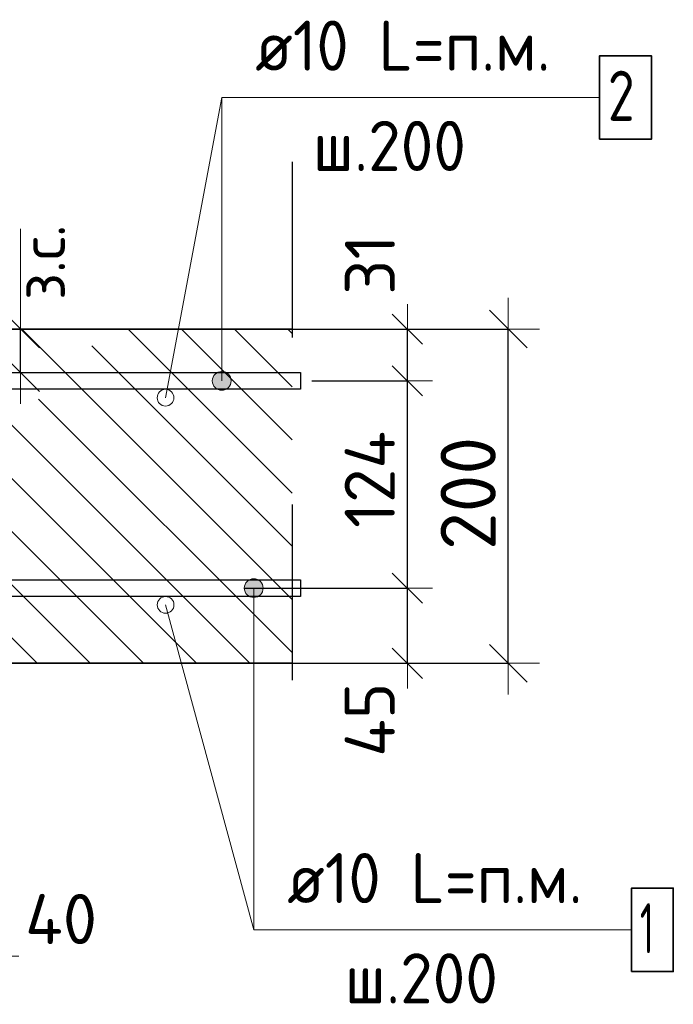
# Model space of a CAD drawing. Header units: metres. Extents: x -38 to 89, y -15 to 21.
# Tile 100 of 129: x 72.637 to 73.028, y 2.848 to 3.437. Entities that reach past the tile are written whole.
import ezdxf

# ---------------------------------------------------------------- set-up
doc = ezdxf.new("R2010")
doc.units = ezdxf.units.M
doc.header["$PDMODE"] = 65
doc.linetypes.add('______4', pattern=[0.135, 0.105, -0.03])
for name, color, linetype, lineweight in [('XR$6$Арм. стержнями верхней зоны', 180, 'Continuous', 35), ('XR$6$Арм. стержнями нижней зоны', 180, 'Continuous', 35), ('XR$6$Арм.стержн. Арматура края', 96, 'Continuous', 35), ('XR$6$Размерная линия (1)', 7, 'Continuous', 13), ('XR$6$Размерная линия_ общее', 7, 'Continuous', 13)]:
    doc.layers.add(name, color=color, linetype=linetype, lineweight=lineweight)
doc.styles.add('ISOCPEUR', font='txt')
doc.dimstyles.new('DIMSTYLE_11', dxfattribs={"dimtxt": 0.033, "dimasz": 0.0375, "dimexe": 0, "dimexo": 0, "dimgap": 0.0165, "dimtad": 2, "dimdec": 0, "dimlfac": 1000, "dimrnd": 1, "dimzin": 12, "dimdsep": 46, "dimtxsty": 'ISOCPEUR', "dimblk1": 'ALL_ML_STRICH', "dimblk2": 'ALL_ML_STRICH', "dimsah": 1, "dimcen": 0, "dimclrd": 7, "dimclre": 256, "dimclrt": 7, "dimadec": 0, "dimazin": 0, "dimtfac": 1, "dimtdec": 0, "dimtix": 1, "dimtmove": 2, "dimatfit": 3, "dimfxl": 0, "dimtzin": 0, "dimlwd": 0, "dimlwe": -3, "dimarcsym": 0})
doc.dimstyles.new('DIMSTYLE_18', dxfattribs={"dimtxt": 0.033, "dimasz": 0.0375, "dimexe": 0, "dimexo": 0, "dimgap": 0.0165, "dimtad": 2, "dimdec": 0, "dimlfac": 1000, "dimrnd": 1, "dimzin": 12, "dimdsep": 46, "dimtxsty": 'ISOCPEUR', "dimblk1": 'ALL_ML_STRICH', "dimblk2": 'ALL_ML_STRICH', "dimsah": 1, "dimcen": 0, "dimclrd": 7, "dimclre": 256, "dimclrt": 7, "dimadec": 0, "dimazin": 0, "dimtfac": 1, "dimtdec": 0, "dimtix": 1, "dimtmove": 2, "dimatfit": 3, "dimfxl": 0, "dimtvp": 1.2, "dimtzin": 0, "dimlwd": 0, "dimlwe": -3, "dimarcsym": 0})
doc.dimstyles.new('DIMSTYLE_19', dxfattribs={"dimtxt": 0.03, "dimasz": 0.03, "dimexe": 0, "dimexo": 0, "dimgap": 0.015, "dimtad": 2, "dimdec": 0, "dimlfac": 1000, "dimrnd": 1, "dimzin": 12, "dimdsep": 46, "dimtxsty": 'ISOCPEUR', "dimblk1": 'ALL_ML_STRICH', "dimblk2": 'ALL_ML_STRICH', "dimsah": 1, "dimcen": 0, "dimclrd": 7, "dimclre": 256, "dimclrt": 7, "dimadec": 0, "dimazin": 0, "dimtfac": 1, "dimtdec": 0, "dimtix": 1, "dimtmove": 2, "dimatfit": 3, "dimfxl": 0, "dimtzin": 0, "dimlwd": 0, "dimlwe": -3, "dimarcsym": 0})
doc.dimstyles.new('DIMSTYLE_21', dxfattribs={"dimtxt": 0.03, "dimasz": 0.03, "dimexe": 0, "dimexo": 0, "dimgap": 0.015, "dimtad": 2, "dimdec": 0, "dimlfac": 1000, "dimrnd": 1, "dimzin": 12, "dimdsep": 46, "dimtxsty": 'ISOCPEUR', "dimblk1": 'ALL_ML_STRICH', "dimblk2": 'ALL_ML_STRICH', "dimsah": 1, "dimcen": 0, "dimclrd": 7, "dimclre": 256, "dimclrt": 7, "dimadec": 0, "dimazin": 0, "dimtfac": 1, "dimtdec": 0, "dimtix": 1, "dimtmove": 2, "dimatfit": 3, "dimfxl": 0, "dimtvp": 1.2, "dimtzin": 0, "dimlwd": 0, "dimlwe": -3, "dimarcsym": 0})
doc.dimstyles.new('DIMSTYLE_28', dxfattribs={"dimtxt": 0.03, "dimasz": 0.03, "dimexe": 0, "dimexo": 0, "dimgap": 0.015, "dimtad": 2, "dimdec": 0, "dimlfac": 1000, "dimrnd": 5, "dimzin": 12, "dimdsep": 46, "dimtxsty": 'ISOCPEUR', "dimblk1": 'ALL_ML_STRICH', "dimblk2": 'ALL_ML_STRICH', "dimsah": 1, "dimcen": 0, "dimclrd": 7, "dimclre": 256, "dimclrt": 7, "dimadec": 0, "dimazin": 0, "dimtfac": 1, "dimtdec": 0, "dimtix": 1, "dimtmove": 2, "dimatfit": 3, "dimfxl": 0, "dimtvp": 1.2, "dimtzin": 0, "dimlwd": 0, "dimlwe": -3, "dimarcsym": 0})

# ---------------------------------------------------------------- blocks, each defined once
blk = doc.blocks.new('ALL_ML_STRICH')
at = {"color": 0, "linetype": 'ByBlock', "lineweight": -2}
for p, q in [((0, -0.5), (0, 0.5)), ((-0.3, -0.3), (0.3, 0.3)), ((-1, 0), (0.5, 0))]:
    blk.add_line(p, q, dxfattribs=at)
blk = doc.blocks.new('*D862')
at = {"layer": 'DEFPOINTS', "color": 7, "linetype": 'Continuous', "lineweight": 13, "transparency": 33554687}
for p in [(72.58136, 2.99213), (72.62132, 2.95213), (72.58136, 2.87689)]:
    blk.add_point(p, dxfattribs=at)
at = {"layer": 'XR$6$Размерная линия (1)', "color": 9, "linetype": 'Continuous', "lineweight": -2, "true_color": 0xc7c7c7, "transparency": 33554687}
for p, q in [((72.58136, 2.97213), (72.58136, 2.87689)), ((72.62132, 2.93213), (72.62132, 2.87689))]:
    blk.add_line(p, q, dxfattribs=at)
at = {"layer": 'XR$6$Размерная линия (1)', "color": 7, "linetype": 'Continuous', "lineweight": -2, "transparency": 33554687}
blk.add_line((72.58136, 2.87689), (72.62132, 2.87689), dxfattribs=at)
at = {"layer": 'XR$6$Размерная линия (1)', "color": 7, "linetype": 'Continuous', "lineweight": 13, "transparency": 33554687, "xscale": 0.03, "yscale": 0.03, "zscale": 0.03, "rotation": 180}
blk.add_blockref('ALL_ML_STRICH', (72.58136, 2.87689), dxfattribs=at)
at = {"layer": 'XR$6$Размерная линия (1)', "color": 7, "linetype": 'Continuous', "lineweight": 13, "transparency": 33554687, "xscale": 0.03, "yscale": 0.03, "zscale": 0.03}
blk.add_blockref('ALL_ML_STRICH', (72.62132, 2.87689), dxfattribs=at)
at = {"layer": 'XR$6$Размерная линия (1)', "color": 7, "linetype": 'Continuous', "lineweight": 13, "transparency": 33554687, "insert": (72.66166, 2.89909), "char_height": 0.03, "width": 0.06, "attachment_point": 5, "style": 'ISOCPEUR'}
blk.add_mtext('\\A1;{40}', dxfattribs=at)
blk = doc.blocks.new('*D869')
at = {"layer": 'DEFPOINTS', "color": 7, "linetype": 'Continuous', "lineweight": 13, "transparency": 33554687}
for p in [(72.59748, 3.25213), (72.59748, 3.22613), (72.63747, 3.22613)]:
    blk.add_point(p, dxfattribs=at)
at = {"layer": 'XR$6$Размерная линия_ общее', "color": 253, "linetype": 'Continuous', "lineweight": -2, "true_color": 0xa0a0a0, "transparency": 33554687}
for p, q in [((72.61748, 3.25213), (72.63747, 3.25213)), ((72.61748, 3.22613), (72.63747, 3.22613))]:
    blk.add_line(p, q, dxfattribs=at)
at = {"layer": 'XR$6$Размерная линия_ общее', "color": 7, "linetype": 'Continuous', "lineweight": -2, "transparency": 33554687}
blk.add_line((72.63747, 3.22613), (72.63747, 3.25213), dxfattribs=at)
at = {"layer": 'XR$6$Размерная линия_ общее', "color": 7, "linetype": 'Continuous', "lineweight": 13, "transparency": 33554687, "xscale": 0.0375, "yscale": 0.0375, "zscale": 0.0375}
for p, rotation in [((72.63747, 3.25213), 90), ((72.63747, 3.22613), 270)]:
    blk.add_blockref('ALL_ML_STRICH', p, dxfattribs=dict(at, rotation=rotation))
at = {"layer": 'XR$6$Размерная линия_ общее', "color": 7, "linetype": 'Continuous', "lineweight": 13, "transparency": 33554687, "insert": (72.637, 3.26949), "char_height": 0.027, "width": 0.00135, "attachment_point": 1, "rotation": 90, "line_spacing_factor": 0.60241, "style": 'ISOCPEUR'}
blk.add_mtext('з.с.', dxfattribs=at)
at = {"layer": 'XR$6$Размерная линия_ общее', "color": 7, "linetype": 'Continuous', "lineweight": 13, "transparency": 33554687, "insert": (72.61347, 3.28985), "char_height": 0.033, "width": 0.066, "attachment_point": 5, "rotation": 90, "style": 'ISOCPEUR'}
blk.add_mtext('\\A1;{26}', dxfattribs=at)
blk = doc.blocks.new('*D872')
at = {"layer": 'DEFPOINTS', "color": 7, "linetype": 'Continuous', "lineweight": 13, "transparency": 33554687}
for p in [(72.51124, 3.32587), (72.51124, 3.21713), (72.56632, 3.21713)]:
    blk.add_point(p, dxfattribs=at)
at = {"layer": 'XR$6$Размерная линия (1)', "color": 9, "linetype": 'Continuous', "lineweight": -2, "true_color": 0xc7c7c7, "transparency": 33554687}
for p, q in [((72.51124, 3.23713), (72.51124, 3.32587)), ((72.56632, 3.23713), (72.56632, 3.32587))]:
    blk.add_line(p, q, dxfattribs=at)
at = {"layer": 'XR$6$Размерная линия (1)', "color": 7, "linetype": 'Continuous', "lineweight": -2, "transparency": 33554687}
blk.add_line((72.51124, 3.32587), (72.56632, 3.32587), dxfattribs=at)
at = {"layer": 'XR$6$Размерная линия (1)', "color": 7, "linetype": 'Continuous', "lineweight": 13, "transparency": 33554687, "xscale": 0.03, "yscale": 0.03, "zscale": 0.03, "rotation": 180}
blk.add_blockref('ALL_ML_STRICH', (72.51124, 3.32587), dxfattribs=at)
at = {"layer": 'XR$6$Размерная линия (1)', "color": 7, "linetype": 'Continuous', "lineweight": 13, "transparency": 33554687, "xscale": 0.03, "yscale": 0.03, "zscale": 0.03}
blk.add_blockref('ALL_ML_STRICH', (72.56632, 3.32587), dxfattribs=at)
at = {"layer": 'XR$6$Размерная линия (1)', "color": 7, "linetype": 'Continuous', "lineweight": 13, "transparency": 33554687, "insert": (72.61293, 3.34855), "char_height": 0.03, "width": 0.06, "attachment_point": 5, "style": 'ISOCPEUR'}
blk.add_mtext('\\A1;{55}', dxfattribs=at)
blk = doc.blocks.new('*D908')
at = {"layer": 'DEFPOINTS', "color": 7, "linetype": 'Continuous', "lineweight": 13, "transparency": 33554687}
for p in [(72.7476, 3.25213), (72.7476, 3.05213), (72.92915, 3.05213)]:
    blk.add_point(p, dxfattribs=at)
at = {"layer": 'XR$6$Размерная линия_ общее', "color": 253, "linetype": 'Continuous', "lineweight": -2, "true_color": 0xa0a0a0, "transparency": 33554687}
for p, q in [((72.7676, 3.25213), (72.92915, 3.25213)), ((72.7676, 3.05213), (72.92915, 3.05213))]:
    blk.add_line(p, q, dxfattribs=at)
at = {"layer": 'XR$6$Размерная линия_ общее', "color": 7, "linetype": 'Continuous', "lineweight": -2, "transparency": 33554687}
blk.add_line((72.92915, 3.05213), (72.92915, 3.25213), dxfattribs=at)
at = {"layer": 'XR$6$Размерная линия_ общее', "color": 7, "linetype": 'Continuous', "lineweight": 13, "transparency": 33554687, "xscale": 0.0375, "yscale": 0.0375, "zscale": 0.0375}
for p, rotation in [((72.92915, 3.25213), 90), ((72.92915, 3.05213), 270)]:
    blk.add_blockref('ALL_ML_STRICH', p, dxfattribs=dict(at, rotation=rotation))
at = {"layer": 'XR$6$Размерная линия_ общее', "color": 7, "linetype": 'Continuous', "lineweight": 13, "transparency": 33554687, "insert": (72.90515, 3.15378), "char_height": 0.033, "width": 0.099, "attachment_point": 5, "rotation": 90, "style": 'ISOCPEUR'}
blk.add_mtext('\\A1;{200}', dxfattribs=at)
blk = doc.blocks.new('*D909')
at = {"layer": 'DEFPOINTS', "color": 7, "linetype": 'Continuous', "lineweight": 13, "transparency": 33554687}
for p in [(72.75149, 3.09713), (72.76434, 3.05213), (72.86878, 3.05213)]:
    blk.add_point(p, dxfattribs=at)
at = {"layer": 'XR$6$Размерная линия (1)', "color": 9, "linetype": 'Continuous', "lineweight": -2, "true_color": 0xc7c7c7, "transparency": 33554687}
for p, q in [((72.77149, 3.09713), (72.86878, 3.09713)), ((72.78434, 3.05213), (72.86878, 3.05213))]:
    blk.add_line(p, q, dxfattribs=at)
at = {"layer": 'XR$6$Размерная линия (1)', "color": 7, "linetype": 'Continuous', "lineweight": -2, "transparency": 33554687}
blk.add_line((72.86878, 3.05213), (72.86878, 3.09713), dxfattribs=at)
at = {"layer": 'XR$6$Размерная линия (1)', "color": 7, "linetype": 'Continuous', "lineweight": 13, "transparency": 33554687, "xscale": 0.03, "yscale": 0.03, "zscale": 0.03}
for p, rotation in [((72.86878, 3.09713), 90), ((72.86878, 3.05213), 270)]:
    blk.add_blockref('ALL_ML_STRICH', p, dxfattribs=dict(at, rotation=rotation))
at = {"layer": 'XR$6$Размерная линия (1)', "color": 7, "linetype": 'Continuous', "lineweight": 13, "transparency": 33554687, "insert": (72.84628, 3.01837), "char_height": 0.03, "width": 0.06, "attachment_point": 5, "rotation": 90, "style": 'ISOCPEUR'}
blk.add_mtext('\\A1;{45}', dxfattribs=at)
blk = doc.blocks.new('*D910')
at = {"layer": 'DEFPOINTS', "color": 7, "linetype": 'Continuous', "lineweight": 13, "transparency": 33554687}
for p in [(72.79165, 3.22113), (72.75149, 3.09713), (72.86878, 3.09713)]:
    blk.add_point(p, dxfattribs=at)
at = {"layer": 'XR$6$Размерная линия (1)', "color": 9, "linetype": 'Continuous', "lineweight": -2, "true_color": 0xc7c7c7, "transparency": 33554687}
for p, q in [((72.81165, 3.22113), (72.86878, 3.22113)), ((72.77149, 3.09713), (72.86878, 3.09713))]:
    blk.add_line(p, q, dxfattribs=at)
at = {"layer": 'XR$6$Размерная линия (1)', "color": 7, "linetype": 'Continuous', "lineweight": -2, "transparency": 33554687}
blk.add_line((72.86878, 3.09713), (72.86878, 3.22113), dxfattribs=at)
at = {"layer": 'XR$6$Размерная линия (1)', "color": 7, "linetype": 'Continuous', "lineweight": 13, "transparency": 33554687, "xscale": 0.03, "yscale": 0.03, "zscale": 0.03}
for p, rotation in [((72.86878, 3.22113), 90), ((72.86878, 3.09713), 270)]:
    blk.add_blockref('ALL_ML_STRICH', p, dxfattribs=dict(at, rotation=rotation))
at = {"layer": 'XR$6$Размерная линия (1)', "color": 7, "linetype": 'Continuous', "lineweight": 13, "transparency": 33554687, "insert": (72.84628, 3.16213), "char_height": 0.03, "width": 0.09, "attachment_point": 5, "rotation": 90, "style": 'ISOCPEUR'}
blk.add_mtext('\\A1;{124}', dxfattribs=at)
blk = doc.blocks.new('*D911')
at = {"layer": 'DEFPOINTS', "color": 7, "linetype": 'Continuous', "lineweight": 13, "transparency": 33554687}
for p in [(72.74065, 3.25213), (72.79165, 3.22113), (72.86878, 3.22113)]:
    blk.add_point(p, dxfattribs=at)
at = {"layer": 'XR$6$Размерная линия (1)', "color": 9, "linetype": 'Continuous', "lineweight": -2, "true_color": 0xc7c7c7, "transparency": 33554687}
for p, q in [((72.76065, 3.25213), (72.86878, 3.25213)), ((72.81165, 3.22113), (72.86878, 3.22113))]:
    blk.add_line(p, q, dxfattribs=at)
at = {"layer": 'XR$6$Размерная линия (1)', "color": 7, "linetype": 'Continuous', "lineweight": -2, "transparency": 33554687}
blk.add_line((72.86878, 3.22113), (72.86878, 3.25213), dxfattribs=at)
at = {"layer": 'XR$6$Размерная линия (1)', "color": 7, "linetype": 'Continuous', "lineweight": 13, "transparency": 33554687, "xscale": 0.03, "yscale": 0.03, "zscale": 0.03}
for p, rotation in [((72.86878, 3.25213), 90), ((72.86878, 3.22113), 270)]:
    blk.add_blockref('ALL_ML_STRICH', p, dxfattribs=dict(at, rotation=rotation))
at = {"layer": 'XR$6$Размерная линия (1)', "color": 7, "linetype": 'Continuous', "lineweight": 13, "transparency": 33554687, "insert": (72.84638, 3.29071), "char_height": 0.03, "width": 0.06, "attachment_point": 5, "rotation": 90, "style": 'ISOCPEUR'}
blk.add_mtext('\\A1;{31}', dxfattribs=at)

msp = doc.modelspace()

# ---------------------------------------------------------------- hatches: boundary and pattern name
at = {"linetype": 'Continuous', "lineweight": 13, "transparency": 33554687}
h = msp.add_hatch(dxfattribs=at)
h.set_pattern_fill('__________540', scale=0.015, style=0, pattern_type=2)
h.set_pattern_definition([(135, (0, 0), (-0.031819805, -0.031819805), [0.4, -0.05, 0, -0.05]), (135, (-0.01591, -0.01591), (-0.031819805, -0.031819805), [0.8, -0.1, 0.1, -0.1])])
h.paths.add_polyline_path([(72.37132, 3.25213), (72.37132, 3.05213), (72.79994, 3.05213), (72.79994, 3.25213)], flags=0)
at = {"layer": 'XR$6$Арм. стержнями верхней зоны', "linetype": 'Continuous', "lineweight": 13, "transparency": 33554687}
for points in [[(72.76256, 3.22394), (72.75289, 3.22394), (72.7521, 3.22113)], [(72.76256, 3.22394), (72.7521, 3.22113), (72.76335, 3.22113)], [(72.76054, 3.22596), (72.75491, 3.22596), (72.75289, 3.22394)], [(72.76054, 3.22596), (72.75289, 3.22394), (72.76256, 3.22394)], [(72.75491, 3.22596), (72.76054, 3.22596), (72.75773, 3.22675)], [(72.76335, 3.22113), (72.7521, 3.22113), (72.75289, 3.21831)], [(72.76335, 3.22113), (72.75289, 3.21831), (72.76256, 3.21831)], [(72.76256, 3.21831), (72.75289, 3.21831), (72.75491, 3.21629)], [(72.76256, 3.21831), (72.75491, 3.21629), (72.76054, 3.21629)], [(72.76054, 3.21629), (72.75491, 3.21629), (72.75773, 3.2155)]]:
    msp.add_hatch(color=7, dxfattribs=at).paths.add_polyline_path(points)
at = {"layer": 'XR$6$Арм. стержнями нижней зоны', "linetype": 'Continuous', "lineweight": 13, "transparency": 33554687}
for points in [[(72.77124, 3.09713), (72.78249, 3.09713), (72.7817, 3.09994)], [(72.77124, 3.09713), (72.7817, 3.09994), (72.77202, 3.09994)], [(72.77202, 3.09994), (72.7817, 3.09994), (72.77967, 3.10196)], [(72.77202, 3.09994), (72.77967, 3.10196), (72.77405, 3.10196)], [(72.77405, 3.10196), (72.77967, 3.10196), (72.77686, 3.10275)], [(72.77202, 3.09431), (72.78249, 3.09713), (72.77124, 3.09713)], [(72.77202, 3.09431), (72.7817, 3.09431), (72.78249, 3.09713)], [(72.77405, 3.09229), (72.7817, 3.09431), (72.77202, 3.09431)], [(72.77405, 3.09229), (72.77967, 3.09229), (72.7817, 3.09431)], [(72.77967, 3.09229), (72.77405, 3.09229), (72.77686, 3.0915)]]:
    msp.add_hatch(color=7, dxfattribs=at).paths.add_polyline_path(points)

# ---------------------------------------------------------------- linework, layer by layer
at = {"color": 7, "linetype": 'Continuous', "lineweight": 13, "transparency": 33554687}
for p, q in [((72.72415, 3.21108), (72.75773, 3.39075)), ((72.63747, 3.25213), (72.63747, 3.31213)), ((72.72419, 3.08708), (72.77686, 2.89259))]:
    msp.add_line(p, q, dxfattribs=at)
at = {"color": 7, "linetype": '______4', "lineweight": 25, "transparency": 33554687}
msp.add_line((72.79994, 3.35213), (72.79994, 2.95213), dxfattribs=at)
at = {"color": 7, "linetype": 'Continuous', "lineweight": 35, "transparency": 33554687}
for p, q in [((72.79994, 3.25213), (72.37132, 3.25213)), ((72.62132, 3.05213), (72.79994, 3.05213))]:
    msp.add_line(p, q, dxfattribs=at)
at = {"color": 7, "linetype": 'Continuous', "lineweight": 13, "transparency": 33554687}
for centre in [(72.72415, 3.21108), (72.72419, 3.08708)]:
    msp.add_circle(centre, 0.005, dxfattribs=at)
at = {"layer": 'XR$6$Арм. стержнями верхней зоны', "color": 7, "linetype": 'Continuous', "lineweight": 13, "transparency": 33554687}
for p, q in [((72.75773, 3.39075), (72.98373, 3.39075)), ((72.75773, 3.39075), (72.75773, 3.22113)), ((72.75773, 3.22675), (72.75773, 3.22675)), ((72.7521, 3.22113), (72.7521, 3.22113)), ((72.76335, 3.22113), (72.76335, 3.22113)), ((72.75773, 3.2155), (72.75773, 3.2155))]:
    msp.add_line(p, q, dxfattribs=at)
at = {"layer": 'XR$6$Арм. стержнями верхней зоны', "color": 7, "linetype": 'Continuous', "lineweight": 35, "transparency": 33554687}
msp.add_lwpolyline([(72.98373, 3.36575), (73.01473, 3.36575), (73.01473, 3.41575), (72.98373, 3.41575), (72.98373, 3.36575)], dxfattribs=at)
at = {"layer": 'XR$6$Арм. стержнями верхней зоны', "color": 4, "linetype": 'Continuous', "lineweight": 25, "transparency": 33554687}
msp.add_lwpolyline([(72.39632, 3.22613), (72.80494, 3.22613), (72.80494, 3.21613), (72.39632, 3.21613), (72.39632, 3.22613)], dxfattribs=at)
msp.add_lwpolyline([(72.39632, 3.22613), (72.80494, 3.22613), (72.80494, 3.21613), (72.39632, 3.21613), (72.39632, 3.22613)], dxfattribs=at)
at = {"layer": 'XR$6$Арм. стержнями верхней зоны', "color": 7, "linetype": 'Continuous', "lineweight": 13, "transparency": 33554687}
msp.add_circle((72.75773, 3.22113), 0.00563, dxfattribs=at)
at = {"layer": 'XR$6$Арм. стержнями нижней зоны', "color": 7, "linetype": 'Continuous', "lineweight": 13, "transparency": 33554687}
for p, q in [((72.77686, 3.10275), (72.77686, 3.10275)), ((72.77124, 3.09713), (72.77124, 3.09713)), ((72.77686, 2.89259), (72.77686, 3.09713)), ((72.78249, 3.09713), (72.78249, 3.09713)), ((72.77686, 3.0915), (72.77686, 3.0915)), ((72.77686, 2.89259), (73.00286, 2.89259))]:
    msp.add_line(p, q, dxfattribs=at)
at = {"layer": 'XR$6$Арм. стержнями нижней зоны', "color": 4, "linetype": 'Continuous', "lineweight": 25, "transparency": 33554687}
msp.add_lwpolyline([(72.39632, 3.10213), (72.80494, 3.10213), (72.80494, 3.09213), (72.39632, 3.09213), (72.39632, 3.10213)], dxfattribs=at)
msp.add_lwpolyline([(72.39632, 3.10213), (72.80494, 3.10213), (72.80494, 3.09213), (72.39632, 3.09213), (72.39632, 3.10213)], dxfattribs=at)
at = {"layer": 'XR$6$Арм. стержнями нижней зоны', "color": 7, "linetype": 'Continuous', "lineweight": 35, "transparency": 33554687}
msp.add_lwpolyline([(73.00286, 2.86759), (73.02786, 2.86759), (73.02786, 2.91759), (73.00286, 2.91759), (73.00286, 2.86759)], dxfattribs=at)
at = {"layer": 'XR$6$Арм. стержнями нижней зоны', "color": 7, "linetype": 'Continuous', "lineweight": 13, "transparency": 33554687}
msp.add_circle((72.77686, 3.09713), 0.00563, dxfattribs=at)
at = {"layer": 'XR$6$Арм.стержн. Арматура края', "color": 4, "linetype": 'Continuous', "lineweight": 25, "transparency": 33554687}
for points in [[(72.42488, 3.22613), (72.80494, 3.22613), (72.80494, 3.21613), (72.42558, 3.21613)], [(72.42558, 3.10213), (72.80494, 3.10213), (72.80494, 3.09213)], [(72.80494, 3.09213), (72.42488, 3.09213)]]:
    msp.add_lwpolyline(points, dxfattribs=at)

# ---------------------------------------------------------------- texts
at = {"layer": 'XR$6$Арм. стержнями верхней зоны', "color": 7, "linetype": 'Continuous', "lineweight": 25, "transparency": 33554687, "char_height": 0.03, "attachment_point": 7, "style": 'ISOCPEUR'}
for s, insert, width in [('\\W0.94;ø10 L=п.м.', (72.77773, 3.40675), 0.1999832), ('\\W0.78;2', (72.98873, 3.37675), 0.0326407), ('\\W0.95;ш.200 ', (72.81223, 3.34675), 0.1311997)]:
    msp.add_mtext(s, dxfattribs=dict(at, insert=insert, width=width))
at = {"layer": 'XR$6$Арм. стержнями нижней зоны', "color": 7, "linetype": 'Continuous', "lineweight": 25, "transparency": 33554687, "char_height": 0.03, "attachment_point": 7, "style": 'ISOCPEUR'}
for s, insert, width in [('\\W0.94;ø10 L=п.м.', (72.79686, 2.90859), 0.1999831), ('\\W0.56;1', (73.00786, 2.87859), 0.0233333), ('\\W0.95;ш.200 ', (72.83136, 2.84859), 0.1311997)]:
    msp.add_mtext(s, dxfattribs=dict(at, insert=insert, width=width))

# ---------------------------------------------------------------- dimensions: what is measured, and where the dimension line sits
at = {"layer": 'XR$6$Размерная линия (1)', "color": 7, "linetype": 'Continuous', "lineweight": 13, "transparency": 33554687}
for base, p1, p2, dimstyle, picture, middle in [((72.56632, 3.32587), (72.51124, 3.23713), (72.56632, 3.23713), 'DIMSTYLE_28', '*D872', (72.61293, 3.34855)), ((72.62132, 2.87689), (72.58136, 2.97213), (72.62132, 2.93213), 'DIMSTYLE_21', '*D862', (72.66166, 2.89909))]:
    dim = msp.add_linear_dim(base=base, p1=p1, p2=p2, dimstyle=dimstyle, override={"dimpost": '<>', "dimclrd": 7, "dimclre": 9, "dimclrt": 7, "dimlwd": 0, "dimlwe": 65533}, dxfattribs=at)
    dim.commit()
    dim.dimension.update_dxf_attribs({"geometry": picture, "text_midpoint": middle, "dimtype": 160})
for base, p1, p2, dimstyle, picture, middle in [((72.86878, 3.25213), (72.81165, 3.22113), (72.76065, 3.25213), 'DIMSTYLE_21', '*D911', (72.84638, 3.29071)), ((72.86878, 3.22113), (72.77149, 3.09713), (72.81165, 3.22113), 'DIMSTYLE_19', '*D910', (72.84628, 3.16213)), ((72.86878, 3.09713), (72.78434, 3.05213), (72.77149, 3.09713), 'DIMSTYLE_21', '*D909', (72.84628, 3.01837))]:
    dim = msp.add_linear_dim(base=base, p1=p1, p2=p2, angle=90, dimstyle=dimstyle, override={"dimpost": '<>', "dimclrd": 7, "dimclre": 9, "dimclrt": 7, "dimlwd": 0, "dimlwe": 65533}, dxfattribs=at)
    dim.commit()
    dim.dimension.update_dxf_attribs({"geometry": picture, "text_midpoint": middle, "dimtype": 160})
at = {"layer": 'XR$6$Размерная линия_ общее', "color": 7, "linetype": 'Continuous', "lineweight": 13, "transparency": 33554687}
dim = msp.add_linear_dim(base=(72.63747, 3.25213), p1=(72.61748, 3.22613), p2=(72.61748, 3.25213), angle=90, text='<>\\Xз.с.', dimstyle='DIMSTYLE_18', override={"dimpost": '<>', "dimclrd": 7, "dimclre": 253, "dimclrt": 7, "dimlwd": 0, "dimlwe": 65533}, dxfattribs=at)
dim.commit()
dim.dimension.update_dxf_attribs({"geometry": '*D869', "text_midpoint": (72.61347, 3.28985), "dimtype": 160})
dim = msp.add_linear_dim(base=(72.92915, 3.25213), p1=(72.7676, 3.05213), p2=(72.7676, 3.25213), angle=90, dimstyle='DIMSTYLE_11', override={"dimpost": '<>', "dimclrd": 7, "dimclre": 253, "dimclrt": 7, "dimlwd": 0, "dimlwe": 65533}, dxfattribs=at)
dim.commit()
dim.dimension.update_dxf_attribs({"geometry": '*D908', "text_midpoint": (72.90515, 3.15378), "dimtype": 160})

doc.saveas('drawing.dxf')
